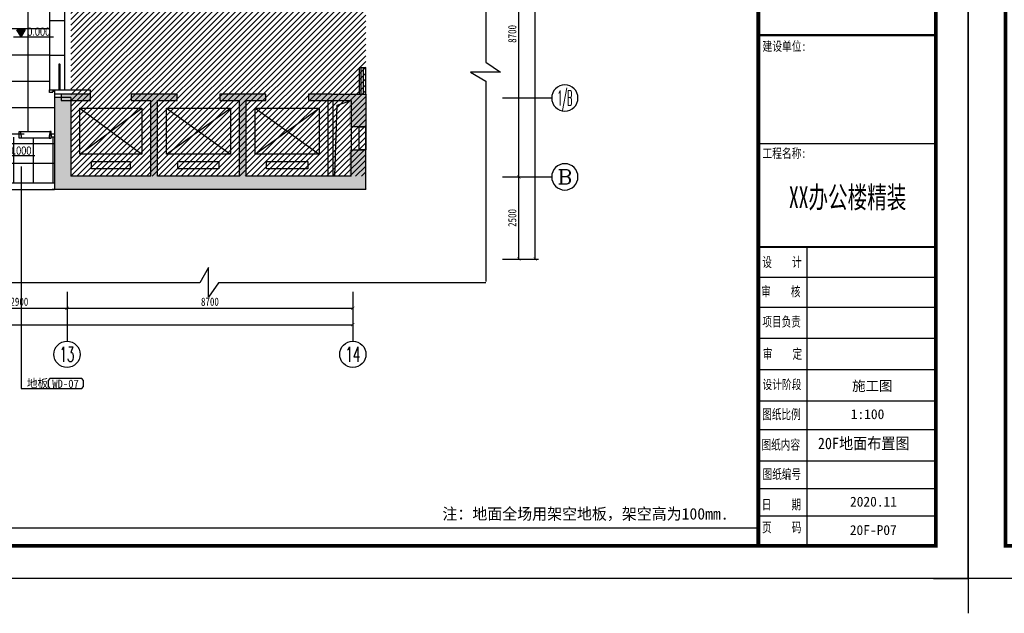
# Model space of a CAD drawing. Header units: millimetres. Extents: x -539149 to -534375, y 505028 to 505469.
# Tile 107 of 135: x -535269 to -534969, y 505028 to 505209. Entities that reach past the tile are written whole.
import ezdxf
from ezdxf.enums import TextEntityAlignment as Align

# ---------------------------------------------------------------- set-up
doc = ezdxf.new("R2010")
doc.units = ezdxf.units.MM
doc.header["$LTSCALE"] = 10
doc.linetypes.add('DASH', pattern=[0.35, 0.25, -0.1])
for name, color, linetype in [('01-井道标注', 3, 'Continuous'), ('A-建筑-原墙体', 2, 'Continuous'), ('A-建筑-拆墙', 251, 'Continuous'), ('A-建筑-新增墙体', 3, 'Continuous'), ('A-建筑-楼梯', 9, 'Continuous'), ('A-建筑-窗户', 4, 'Continuous'), ('A-建筑-轴号', 3, 'Continuous'), ('A2图框$0$E-图框', 100, 'Continuous'), ('AXIS_TEXT', 50, 'Continuous'), ('B-平面-到顶装饰造型线', 6, 'Continuous'), ('B-平面-完成面造型线', 6, 'Continuous'), ('B-平面-尺寸', 8, 'Continuous'), ('B-平面-门洞线', 8, 'Continuous'), ('D-地面-材料铺设', 251, 'Continuous'), ('DS-TEXT', 50, 'Continuous'), ('E--图例', 3, 'Continuous'), ('E-填充', 251, 'Continuous'), ('E-尺寸标注', 9, 'Continuous'), ('E-文本', 7, 'Continuous'), ('F-文本', 61, 'Continuous'), ('IDS-TEXT', 50, 'Continuous'), ('Q-立面-填充', 251, 'Continuous'), ('WINDOW', 12, 'Continuous')]:
    doc.layers.add(name, color=color, linetype=linetype)
doc.layers.add('A-批量打印图层', color=251, linetype='Continuous', plot=False)
doc.layers.add('A2图框$0$图框外线', color=1, linetype='Continuous', plot=False)
doc.styles.add('-宋体', font='txt', dxfattribs={"width": 0.8})
doc.styles.add('_TCH_AXIS', font='COMPLEX', dxfattribs={"bigfont": 'GBCBIG'})
doc.styles.add('A2图框$0$宋体', font='txt', dxfattribs={"width": 0.75})
doc.styles.add('A2图框$0$黑体', font='simhei.ttf')
doc.styles.add('ar', font='arial.ttf')
doc.styles.add('CCD_DIM', font='txt', dxfattribs={"width": 0.8})
doc.styles.add('COMPLEX', font='COMPLEX')
doc.styles.add('TXT', font='gbenor.shx', dxfattribs={"width": 0.7})
doc.styles.add('黑体', font='simhei.ttf')
doc.dimstyles.new('1', dxfattribs={"dimscale": 0, "dimtxt": 2.5, "dimasz": 1.5, "dimexe": 1, "dimexo": 0, "dimgap": 0.3, "dimtad": 1, "dimdec": 0, "dimzin": 0, "dimdsep": 46, "dimtxsty": 'Standard', "dimblk": 'ARCHTICK', "dimcen": 0.09, "dimclrd": 8, "dimclre": 8, "dimclrt": 4, "dimadec": 0, "dimazin": 0, "dimtfac": 1, "dimtdec": 0, "dimtix": 1, "dimtofl": 0, "dimtmove": 2, "dimatfit": 3, "dimldrblk": 'DOTSMALL', "dimfxl": 5, "dimfxlon": 1, "dimtolj": 1, "dimtzin": 0, "dimarcsym": 0})
doc.dimstyles.new('1-1', dxfattribs={"dimscale": 0, "dimtxt": 2.5, "dimasz": 1, "dimexe": 1, "dimexo": 1, "dimgap": 0.75, "dimtad": 1, "dimdec": 0, "dimrnd": 0.004999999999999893, "dimzin": 0, "dimdsep": 46, "dimtxsty": 'CCD_DIM', "dimblk": 'ARCHTICK', "dimcen": 0.13, "dimclrd": 44, "dimclre": 44, "dimclrt": 50, "dimadec": 0, "dimazin": 0, "dimtfac": 1, "dimtdec": 0, "dimtix": 1, "dimtmove": 2, "dimatfit": 3, "dimldrblk": 'HBA_Leader_Dot', "dimfxl": 5, "dimfxlon": 1, "dimtvp": 1, "dimtolj": 1, "dimtzin": 0, "dimarcsym": 0})

# ---------------------------------------------------------------- blocks, each defined once
blk = doc.blocks.new('_AXISO')
blk.add_circle((0, 0), 0.5)
at = {"layer": 'AXIS_TEXT', "style": 'COMPLEX', "width": 1.041666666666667}
blk.add_attdef('A', text='', height=0.56, dxfattribs=at).set_placement((-0.25, -0.28), (0.25, -0.28), align=Align.FIT)
blk = doc.blocks.new('_ArchTick')
at = {"color": 0, "linetype": 'ByBlock', "const_width": 0.15}
blk.add_lwpolyline([(-0.5, -0.5), (0.5, 0.5)], dxfattribs=at)
blk = doc.blocks.new('HBA_Leader_Dot')
at = {"color": 0, "linetype": 'ByBlock'}
blk.add_line((-5, 0), (-10, 0), dxfattribs=at)
at = {"color": 0, "linetype": 'ByBlock', "const_width": 5}
blk.add_lwpolyline([(-2.5, 0, 1), (2.5, 0, 1)], format="xyb", close=True, dxfattribs=at)
blk = doc.blocks.new('A2图框')
at = {"layer": 'A2图框$0$E-图框', "color": 4}
for p, q in [((155.3847528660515, 17.49641344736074), (209.3847528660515, 17.49641344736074)), ((170.2435613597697, -104.9040732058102), (170.2435613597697, -13.95163532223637)), ((155.3847528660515, -23.08301574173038), (209.3847528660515, -23.08301574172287)), ((155.3847528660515, -32.21439616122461), (209.3847528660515, -32.21439616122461)), ((155.3847528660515, -41.73839382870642), (209.3847528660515, -41.73839382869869)), ((155.3847528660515, -41.73839382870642), (209.3847528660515, -41.73839382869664)), ((155.3847528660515, -51.24693909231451), (209.3847528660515, -51.246939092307)), ((155.3847528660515, -60.75548435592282), (209.3847528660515, -60.75548435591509)), ((155.3847528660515, -69.5096999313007), (209.3847528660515, -69.5096999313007)), ((155.3847528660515, -79.01824519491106), (209.3847528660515, -79.01824519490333)), ((155.3847528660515, -87.39546899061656), (209.3847528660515, -87.39546899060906)), ((155.3847528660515, -95.77269278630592), (209.3847528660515, -95.7726927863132))]:
    blk.add_line(p, q, dxfattribs=at)
at = {"layer": 'A2图框$0$E-图框', "color": 4, "const_width": 1.131313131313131}
blk.add_lwpolyline([(-363.4031259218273, 295.2979469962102), (209.3847528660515, 295.2979469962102), (209.3847528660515, -104.9040732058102), (-363.4031259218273, -104.9040732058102)], close=True, dxfattribs=at)
at = {"layer": 'A2图框$0$E-图框', "color": 4}
for points, const_width in [([(155.3847528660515, 295.2979469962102), (155.3847528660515, -104.9040732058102)], 1.131313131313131), ([(155.3847528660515, 50.55158213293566), (209.3847528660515, 50.55158213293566)], 0.7070707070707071), ([(155.3847528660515, -13.95163532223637), (209.3847528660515, -13.95163532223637)], 0.7070707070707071)]:
    blk.add_lwpolyline(points, dxfattribs=dict(at, const_width=const_width))
at = {"layer": 'A2图框$0$图框外线', "color": 1}
blk.add_lwpolyline([(-374.7162572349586, 305.1969368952), (219.2837427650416, 305.1969368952), (219.2837427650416, -114.8030631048), (-374.7162572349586, -114.8030631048)], close=True, dxfattribs=at)
blk.add_lwpolyline([(-374.7162572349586, 305.1969368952), (219.2837427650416, 305.1969368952), (219.2837427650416, -114.8030631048), (-374.7162572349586, -114.8030631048)], close=True, dxfattribs=at)
blk.add_lwpolyline([(-374.7162572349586, 305.1969368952), (219.2837427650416, 305.1969368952), (219.2837427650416, -114.8030631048), (-374.7162572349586, -114.8030631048)], close=True, dxfattribs=at)
for points in [[(-385.3223178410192, -114.8030631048), (-374.7162572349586, -114.8030631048), (-374.7162572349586, -125.4091237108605)], [(229.8898033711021, -114.8030631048), (219.2837427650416, -114.8030631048), (219.2837427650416, -125.4091237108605)]]:
    blk.add_lwpolyline(points, dxfattribs=at)
at = {"color": 150, "style": 'A2图框$0$黑体', "width": 0.6301269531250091}
blk.add_text('  XX办公楼精装  ', height=6.570666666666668, dxfattribs=at).set_placement((158.7468800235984, -2.107068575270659), (206.3842133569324, -2.107068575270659), align=Align.FIT)
at = {"layer": 'A2图框$0$E-图框', "color": 4, "linetype": 'Continuous', "style": 'A2图框$0$宋体', "width": 0.75}
for s, height, p in [('建设单位:', 2.828303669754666, (156.659683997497, 45.72383447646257)), ('工程名称:', 2.828303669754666, (156.6189105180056, 13.16725829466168)), ('设    计', 3, (156.5708277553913, -20.0328216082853)), ('审    核 ', 3, (156.242269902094, -28.98435755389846)), ('项目负责', 3, (156.6167017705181, -38.16420515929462)), ('审    定', 3, (156.7457078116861, -47.95449179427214)), ('设计阶段', 2.828303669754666, (156.6394542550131, -57.19136686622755)), ('图纸比例 ', 3, (156.5731725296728, -66.33222670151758)), ('图纸内容', 3, (156.3721411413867, -75.5982084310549)), ('图纸编号 ', 3, (156.6854768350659, -84.55932544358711)), ('日    期', 3, (156.4206019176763, -93.79533183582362)), ('页    码', 3, (156.513603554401, -100.7685103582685))]:
    blk.add_text(s, height=height, dxfattribs=at).set_placement(p)
blk = doc.blocks.new('A3图名')
at = {"layer": 'DS-TEXT', "linetype": 'Continuous', "flags": 8}
for tag, height, style, width, p, p2 in [('平 面 布 置 图', 3, '黑体', 0.9601934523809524, (-38, 48.77244756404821), (-9, 48.77244756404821)), ('FIXTURE  &  FURNISHING  LEVEL', 2, 'ar', 0.6508573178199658, (-38.00000000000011, 44.70176375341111), (-9, 44.70176375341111))]:
    blk.add_attdef(tag, text='', height=height, dxfattribs=dict(at, style=style, width=width)).set_placement(p, p2, align=Align.FIT)
at = {"layer": 'DS-TEXT', "style": 'ar', "flags": 8}
for tag, height, p in [('1:50', 2, (-9.5, 30.10431590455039)), ('RC-405', 3, (-9.5, 11.50327087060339))]:
    blk.add_attdef(tag, text='', height=height, dxfattribs=at).set_placement(p, align=Align.RIGHT)
blk = doc.blocks.new('ffdsaff')
at = {"layer": 'DS-TEXT', "style": 'ar', "flags": 8}
for tag, height, p in [('1:50', 1.960000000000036, (-10.50434577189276, 27.11050287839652)), ('2014.10.18', 1.960000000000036, (-6.795727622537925, 8.357108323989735)), ('P-01', 2.940000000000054, (-8.318421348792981, 1.923046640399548))]:
    blk.add_attdef(tag, text='', height=height, dxfattribs=at).set_placement(p, align=Align.RIGHT)
at = {"layer": 'DS-TEXT', "linetype": 'Continuous', "style": '黑体', "width": 1.344270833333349, "flags": 8}
blk.add_attdef('原始平面布置图', text='', height=2.352000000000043, dxfattribs=at).set_placement((-24.86257675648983, 20.61618147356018), (-2.126576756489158, 20.61618147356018), align=Align.FIT)
blk = doc.blocks.new('_DOTSMALL')
at = {"color": 0, "linetype": 'ByBlock', "const_width": 0.5}
blk.add_lwpolyline([(-0.0625, 0, 1), (0.0625, 0, 1)], format="xyb", close=True, dxfattribs=at)
blk = doc.blocks.new('材料编号1')
at = {"layer": 'E--图例', "color": 3}
blk.add_lwpolyline([(8.715155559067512, -1.898066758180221), (8.715155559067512, -0.6366033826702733), (8.345887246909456, -0.2673350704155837), (1.889200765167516, -0.2673350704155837), (1.519932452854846, -0.6366033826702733), (1.519932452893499, -1.898066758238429), (1.889200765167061, -2.267335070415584), (8.345887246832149, -2.26733507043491)], close=True, dxfattribs=at)
at = {"layer": 'E-文本', "style": 'TXT', "width": 0.7}
blk.add_attdef('编号', (1.608281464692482, -2.295733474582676), '', height=2, dxfattribs=at)
blk = doc.blocks.new('Elevation')
at = {"layer": 'E--图例'}
blk.add_hatch(color=8, dxfattribs=at).paths.add_polyline_path([(4.167052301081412, 2.474873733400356), (2.697825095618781, -4.871197e-10), (1.228597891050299, 2.474873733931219)])
blk.add_line((0, 0), (14.201826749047, -2.6502676e-09), dxfattribs=at)
blk.add_lwpolyline([(4.167052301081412, 2.474873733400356), (2.697825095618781, -4.871197e-10), (1.228597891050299, 2.474873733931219)], close=True, dxfattribs=at)
at = {"layer": 'E-文本', "style": 'TXT', "width": 0.7250908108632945}
blk.add_attdef('ELEV', text='', height=2.5, dxfattribs=at).set_placement((4.891575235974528, 0.3231883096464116), (14.25733154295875, 0.3231883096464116), align=Align.FIT)

msp = doc.modelspace()

# ---------------------------------------------------------------- hatches: boundary and pattern name
at = {"layer": 'D-地面-材料铺设', "ltscale": 0.01}
h = msp.add_hatch(dxfattribs=at)
h.set_pattern_fill('_USER', color=256, scale=800, style=0, double=1, pattern_type=0)
h.set_pattern_definition([(0, (-535258.073211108, 505173.7986508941), (0, 8), []), (90, (-535258.073211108, 505173.7986508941), (-8, 4.898587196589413e-16), [])])
h.paths.add_polyline_path([(-535313.473211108, 505275.7986509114), (-535313.473211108, 505277.7986509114), (-535313.073211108, 505277.7986509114), (-535313.073211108, 505277.0986509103), (-535311.073211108, 505277.0986509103), (-535311.073211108, 505277.7986509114), (-535310.673211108, 505277.7986509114), (-535290.6732111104, 505277.7986509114), (-535290.2732111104, 505277.7986509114), (-535290.2732111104, 505277.0986509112), (-535286.2732111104, 505277.0986509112), (-535285.8732111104, 505277.0986509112), (-535285.8732111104, 505276.9486509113), (-535285.9732111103, 505276.9486509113), (-535285.9732111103, 505276.4986509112), (-535286.2732111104, 505276.4986509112), (-535290.2732111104, 505276.4986509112), (-535290.2732111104, 505275.7986509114), (-535276.4732111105, 505275.7986509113), (-535276.4732111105, 505276.4986509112), (-535276.7732111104, 505276.4986509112), (-535276.7732111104, 505276.9486509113), (-535276.8732111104, 505276.9486509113), (-535276.8732111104, 505277.0986509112), (-535276.4732111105, 505277.0986509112), (-535276.4732111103, 505277.7986509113), (-535276.0732111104, 505277.7986509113), (-535276.0732111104, 505277.0986509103), (-535274.073211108, 505277.0986509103), (-535274.073211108, 505188.6987275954), (-535276.0732111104, 505188.6987275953), (-535276.0732111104, 505187.9987275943), (-535276.4732111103, 505187.9987275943), (-535276.4732111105, 505188.6987275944), (-535276.8732111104, 505188.6987275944), (-535276.8732111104, 505188.8487275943), (-535276.7732111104, 505188.8487275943), (-535276.7732111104, 505189.2987275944), (-535276.4732111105, 505189.2987275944), (-535276.4732111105, 505189.9987275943), (-535290.2732111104, 505189.9987275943), (-535290.2732111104, 505189.2987275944), (-535286.2732111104, 505189.2987275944), (-535285.9732111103, 505189.2987275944), (-535285.9732111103, 505188.8487275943), (-535285.8732111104, 505188.8487275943), (-535285.8732111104, 505188.6987275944), (-535286.2732111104, 505188.6987275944), (-535290.2732111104, 505188.6987275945), (-535290.2732111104, 505187.9987275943), (-535290.6732111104, 505187.9987275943), (-535296.2232111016, 505187.9987275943), (-535296.6232111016, 505187.9987275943), (-535296.6232111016, 505188.6987275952), (-535299.6232111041, 505188.6987275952), (-535299.6232111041, 505187.9987275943), (-535300.023211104, 505187.9987275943), (-535300.023211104, 505188.6987275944), (-535300.423211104, 505188.6987275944), (-535300.423211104, 505188.8487275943), (-535300.323211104, 505188.8487275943), (-535300.323211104, 505189.2987275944), (-535300.023211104, 505189.2987275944), (-535300.023211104, 505189.9987275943), (-535313.823211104, 505189.9987275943), (-535313.823211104, 505189.2987275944), (-535309.823211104, 505189.2987275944), (-535309.523211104, 505189.2987275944), (-535309.523211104, 505188.8487275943), (-535309.423211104, 505188.8487275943), (-535309.423211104, 505188.6987275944), (-535309.823211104, 505188.6987275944), (-535313.823211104, 505188.6987275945), (-535313.823211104, 505187.9987275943), (-535314.223211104, 505187.9987275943), (-535324.7232111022, 505187.9987275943), (-535325.1232111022, 505187.9987275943), (-535325.1232111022, 505188.698727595), (-535328.1232111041, 505188.698727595), (-535328.1232111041, 505187.9987275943), (-535328.523211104, 505187.9987275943), (-535328.523211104, 505188.6987275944), (-535328.923211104, 505188.6987275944), (-535328.923211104, 505188.8487275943), (-535328.823211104, 505188.8487275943), (-535328.823211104, 505189.2987275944), (-535328.523211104, 505189.2987275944), (-535328.523211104, 505189.9987275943), (-535342.323211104, 505189.9987275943), (-535342.323211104, 505189.2987275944), (-535338.323211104, 505189.2987275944), (-535338.023211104, 505189.2987275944), (-535338.023211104, 505188.8487275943), (-535337.923211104, 505188.8487275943), (-535337.923211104, 505188.6987275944), (-535338.323211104, 505188.6987275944), (-535342.323211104, 505188.6987275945), (-535342.323211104, 505187.9987275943), (-535342.723211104, 505187.9987275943), (-535353.2232111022, 505187.9987275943), (-535353.6232111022, 505187.9987275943), (-535353.6232111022, 505188.6987275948), (-535356.6232111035, 505188.6987275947), (-535356.6232111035, 505187.9987275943), (-535357.0232111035, 505187.9987275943), (-535357.0232111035, 505188.6987275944), (-535357.4232111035, 505188.6987275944), (-535357.4232111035, 505188.8487275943), (-535357.3232111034, 505188.8487275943), (-535357.3232111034, 505189.2987275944), (-535357.0232111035, 505189.2987275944), (-535357.0232111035, 505189.9987275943), (-535370.8232111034, 505189.9987275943), (-535370.8232111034, 505189.2987275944), (-535366.8232111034, 505189.2987275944), (-535366.5232111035, 505189.2987275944), (-535366.5232111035, 505188.8487275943), (-535366.4232111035, 505188.8487275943), (-535366.4232111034, 505188.6987275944), (-535366.8232111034, 505188.6987275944), (-535370.8232111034, 505188.6987275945), (-535370.8232111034, 505187.9987275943), (-535371.2232111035, 505187.9987275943), (-535381.7232111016, 505187.9987275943), (-535382.1232111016, 505187.9987275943), (-535382.1232111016, 505188.6987275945), (-535385.1232111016, 505188.6987275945), (-535385.1232111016, 505187.9987275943), (-535385.5232111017, 505187.9987275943), (-535396.0232110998, 505187.9987275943), (-535396.4232110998, 505187.9987275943), (-535396.4232110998, 505188.6987275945), (-535400.4232110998, 505188.6987275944), (-535400.8232110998, 505188.6987275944), (-535400.8232110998, 505188.8487275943), (-535400.7232110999, 505188.8487275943), (-535400.7232110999, 505189.2987275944), (-535400.4232110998, 505189.2987275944), (-535396.4232110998, 505189.2987275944), (-535396.4232110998, 505189.9987275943), (-535410.2232110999, 505189.9987275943), (-535410.2232110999, 505189.2987275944), (-535409.9232110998, 505189.2987275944), (-535409.9232110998, 505188.8487275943), (-535409.8232110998, 505188.8487275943), (-535409.8232110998, 505188.6987275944), (-535410.2232110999, 505188.6987275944), (-535410.2232110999, 505187.9987275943), (-535410.6232110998, 505187.9987275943), (-535410.6232110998, 505188.6987275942), (-535412.6232111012, 505188.6987275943), (-535412.6232111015, 505192.6987275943), (-535413.3232111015, 505192.6987275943), (-535413.3232111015, 505193.0987275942), (-535413.3232111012, 505225.5986509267), (-535413.3232111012, 505225.9986509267), (-535412.623211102, 505225.9986509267), (-535412.6232111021, 505230.4984953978), (-535413.3232111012, 505230.4984953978), (-535413.3232111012, 505230.8984953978), (-535413.3232111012, 505277.7986509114), (-535397.123205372, 505277.7986509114), (-535396.7232053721, 505277.7986509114), (-535396.723205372, 505275.7986509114)], flags=16)
h.paths.add_polyline_path([(-535337.6731958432, 505252.1987275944), (-535337.6731958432, 505243.1987275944), (-535345.6731958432, 505243.1987275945), (-535345.6731958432, 505252.1987275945)], flags=0)
h.paths.add_polyline_path([(-535412.0632111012, 505276.6586509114), (-535412.0632111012, 505276.5386509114), (-535412.1832111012, 505276.5386509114), (-535412.1832111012, 505276.6586509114)], flags=0)
h.paths.add_polyline_path([(-535259.57320913, 505186.3486509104), (-535259.57320913, 505219.4486509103), (-535258.473211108, 505219.4486509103), (-535258.573211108, 505219.1486509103), (-535258.073211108, 505219.1486509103), (-535258.073211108, 505277.0986509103), (-535211.773211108, 505277.0986509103), (-535211.773211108, 505279.9986509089), (-535211.923287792, 505279.9986509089), (-535211.923287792, 505290.1986509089), (-535211.773211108, 505290.1986509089), (-535211.773211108, 505292.0986509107), (-535426.7732111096, 505292.0986509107), (-535426.7732111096, 505270.6987275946), (-535426.7732111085, 505267.9488038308), (-535426.3732091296, 505267.9488038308), (-535426.3732091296, 505268.3488038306), (-535424.7732109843, 505268.3488038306), (-535424.7732109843, 505267.5488038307), (-535427.2732111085, 505267.5488038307), (-535427.2732111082, 505253.3488038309), (-535424.7732129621, 505253.3488038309), (-535424.7732129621, 505252.5488038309), (-535426.3732111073, 505252.5488038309), (-535426.3732111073, 505252.9488038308), (-535426.7732111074, 505252.9488038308), (-535426.7732111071, 505249.6988039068), (-535424.7732110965, 505249.6988039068), (-535424.7732110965, 505242.6988372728), (-535426.7732111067, 505242.6988372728), (-535426.7732111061, 505230.7986509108), (-535426.7732111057, 505230.3986509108), (-535426.7732111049, 505209.3986509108), (-535426.7732109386, 505202.3985741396), (-535426.7732111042, 505190.6986509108), (-535426.7732111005, 505188.6986509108), (-535428.7732111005, 505188.6986509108), (-535428.7732111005, 505188.6987275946), (-535439.5732110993, 505188.6987275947), (-535439.5732110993, 505187.9987275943), (-535449.3732110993, 505187.9987275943), (-535449.3732110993, 505188.6987275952), (-535450.5732110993, 505188.6987275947), (-535450.5732110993, 505173.7986508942), (-535443.973211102, 505173.7986508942), (-535443.973211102, 505174.4986508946), (-535434.1732111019, 505174.4986508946), (-535434.1732111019, 505173.7986508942), (-535424.6732110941, 505173.7986508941), (-535424.6732110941, 505174.498650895), (-535385.3731958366, 505174.4986508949), (-535385.3731958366, 505173.7986508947), (-535380.9731958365, 505173.7986508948), (-535380.9731958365, 505173.6486508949), (-535381.0731958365, 505173.6486508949), (-535381.0731958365, 505173.1986508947), (-535385.3731958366, 505173.1986508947), (-535385.3731958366, 505172.4986508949), (-535371.5731958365, 505172.4986508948), (-535371.5731958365, 505173.1986508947), (-535371.8731958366, 505173.1986508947), (-535371.8731958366, 505173.6486508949), (-535371.9731958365, 505173.6486508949), (-535371.9731958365, 505173.7986508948), (-535371.5731958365, 505173.7986508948), (-535371.5731958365, 505174.4986508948), (-535371.1731958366, 505174.4986508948), (-535371.1731958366, 505173.798650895), (-535368.1731958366, 505173.798650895), (-535368.1731958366, 505174.4986508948), (-535367.7731958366, 505174.4986508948), (-535367.7731958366, 505173.7986508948), (-535367.3731958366, 505173.7986508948), (-535367.3731958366, 505173.6486508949), (-535367.4731958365, 505173.6486508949), (-535367.4731958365, 505173.1986508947), (-535367.7731958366, 505173.1986508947), (-535367.7731958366, 505172.4986508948), (-535353.9731958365, 505172.4986508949), (-535353.9731958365, 505173.1986508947), (-535357.9731958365, 505173.1986508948), (-535358.2731958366, 505173.1986508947), (-535358.2731958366, 505173.6486508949), (-535358.3731958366, 505173.6486508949), (-535358.3731958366, 505173.7986508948), (-535353.9731958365, 505173.7986508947), (-535353.9731958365, 505174.4986508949), (-535344.1731958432, 505174.4986508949), (-535344.1731958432, 505173.7986508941), (-535336.1731958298, 505173.7986508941), (-535336.1731958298, 505174.498650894), (-535322.8731958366, 505174.498650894), (-535322.8731958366, 505173.7986508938), (-535318.4731958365, 505173.7986508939), (-535318.4731958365, 505173.648650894), (-535318.5731958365, 505173.648650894), (-535318.5731958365, 505173.1986508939), (-535322.8731958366, 505173.1986508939), (-535322.8731958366, 505172.498650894), (-535309.0731958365, 505172.498650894), (-535309.0731958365, 505173.1986508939), (-535309.3731958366, 505173.1986508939), (-535309.3731958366, 505173.648650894), (-535309.4731958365, 505173.648650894), (-535309.4731958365, 505173.7986508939), (-535309.0731958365, 505173.7986508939), (-535309.0731958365, 505174.498650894), (-535308.6731958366, 505174.498650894), (-535308.6731958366, 505173.7986508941), (-535305.6731958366, 505173.7986508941), (-535305.6731958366, 505174.4986508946), (-535295.8731958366, 505174.4986508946), (-535295.8731958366, 505173.7986508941), (-535286.0731976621, 505173.7986508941), (-535286.0731976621, 505173.7987125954), (-535279.0731976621, 505173.7987132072), (-535279.0731976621, 505173.7986508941), (-535267.273211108, 505173.7986508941), (-535267.273211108, 505174.4986508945), (-535259.073211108, 505174.4986508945), (-535259.073211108, 505173.7986508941), (-535258.073211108, 505173.7986508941), (-535258.073211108, 505186.6486509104), (-535258.673211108, 505186.6486509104), (-535258.573211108, 505186.3486509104)])
h = msp.add_hatch(dxfattribs=at)
h.set_pattern_fill('_USER', color=256, scale=600, style=0, double=1, pattern_type=0)
h.set_pattern_definition([(0, (-535282.4732114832, 505158.8986509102), (0, 6), []), (90, (-535282.4732114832, 505158.8986509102), (-6, 3.673940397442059e-16), [])])
h.paths.add_polyline_path([(-535258.073211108, 505172.7983981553), (-535259.073211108, 505172.7984078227), (-535259.073211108, 505172.4986508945), (-535259.673211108, 505172.4986508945), (-535266.673211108, 505172.4986508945), (-535267.273211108, 505172.4986508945), (-535267.273211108, 505172.7984851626), (-535276.9731975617, 505172.7985808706), (-535276.9732110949, 505171.3987129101), (-535282.4732114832, 505171.3987129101), (-535282.4732110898, 505166.8985742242), (-535282.4732110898, 505164.8985742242), (-535282.4732110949, 505158.8986509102), (-535258.073211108, 505158.8986509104)])
at = {"layer": 'E-填充', "ltscale": 0.01}
for points in [[(-535258.073211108, 505184.8988039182), (-535258.073211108, 505156.8986505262), (-535253.073211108, 505160.8986505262), (-535253.073211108, 505184.8988039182)], [(-535256.073211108, 505183.8986509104), (-535247.0732111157, 505183.8986509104), (-535247.0732111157, 505185.8986509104), (-535256.073211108, 505185.8986509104)], [(-535227.7732111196, 505185.8986509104), (-535234.7732111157, 505185.8986509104), (-535234.7732111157, 505183.8986509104), (-535228.7732111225, 505183.8986509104), (-535227.7732111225, 505184.565317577)], [(-535227.7732111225, 505159.5653171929), (-535226.7732111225, 505160.8986505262), (-535226.7732111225, 505183.8986509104), (-535227.7732111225, 505184.565317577), (-535228.7732111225, 505183.8986509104), (-535228.7732111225, 505160.8986505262)], [(-535226.7732111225, 505183.8986509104), (-535220.7732111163, 505183.8986509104), (-535220.7732111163, 505185.8986509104), (-535227.7732111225, 505185.8986509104), (-535227.7732111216, 505184.565317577)], [(-535200.773211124, 505185.8986509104), (-535207.7732111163, 505185.8986509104), (-535207.7732111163, 505183.8986509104), (-535201.7732111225, 505183.8986509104), (-535200.7732111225, 505184.565317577)], [(-535200.7732111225, 505159.5653171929), (-535199.7732111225, 505160.8986505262), (-535199.7732111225, 505183.8986509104), (-535200.7732111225, 505184.565317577), (-535201.7732111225, 505183.8986509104), (-535201.7732111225, 505160.8986505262)], [(-535199.7732111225, 505183.8986509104), (-535193.7732111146, 505183.8986509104), (-535193.7732111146, 505185.8986509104), (-535200.7732111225, 505185.8986509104), (-535200.773211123, 505184.565317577)], [(-535173.7732111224, 505185.8986509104), (-535180.7732111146, 505185.8986509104), (-535180.7732111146, 505183.8986509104), (-535173.7732111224, 505183.8986509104)], [(-535173.7732111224, 505185.8986509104), (-535173.7732111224, 505183.8986509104), (-535167.7732110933, 505183.8986509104), (-535162.7732110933, 505185.8986509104)], [(-535163.3732110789, 505185.8986509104), (-535168.3732110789, 505183.8986509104), (-535168.3732110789, 505175.8987272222), (-535163.3732110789, 505175.8987272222)], [(-535168.3732110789, 505160.8986505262), (-535163.3732110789, 505156.8986505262), (-535163.3732110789, 505168.8987272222), (-535168.3732110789, 505168.8987272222)], [(-535258.073211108, 505157.4586505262), (-535258.073211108, 505156.8986505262), (-535227.7732111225, 505156.8986505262), (-535227.7732111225, 505159.5653171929), (-535228.7732111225, 505160.8986505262), (-535253.773211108, 505160.8986505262)], [(-535200.7732111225, 505159.5653171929), (-535201.7732111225, 505160.8986505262), (-535226.7732111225, 505160.8986505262), (-535227.7732111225, 505159.5653171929), (-535227.7732111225, 505156.8986505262), (-535200.7732111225, 505156.8986505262)], [(-535173.7732111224, 505156.8986505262), (-535173.7732111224, 505160.8986505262), (-535199.7732111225, 505160.8986505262), (-535200.7732111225, 505159.5653171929), (-535200.7732111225, 505156.8986505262)], [(-535162.7732110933, 505156.8986505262), (-535167.7732110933, 505160.8986505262), (-535173.7732111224, 505160.8986505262), (-535173.7732111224, 505156.8986505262)]]:
    msp.add_hatch(color=256, dxfattribs=at).paths.add_polyline_path(points)
at = {"layer": 'Q-立面-填充', "ltscale": 0.005}
h = msp.add_hatch(dxfattribs=at)
h.set_pattern_fill('ANSI31', color=256, scale=1000, style=0)
h.set_pattern_definition([(44.99999999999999, (-535253.0732111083, 505160.8986505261), (-0.8838834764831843, 0.8838834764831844), [])])
h.paths.add_polyline_path([(-535253.073211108, 505160.8986505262), (-535253.0732111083, 505273.0986509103), (-535163.3732110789, 505273.0986509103), (-535163.373211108, 505329.0986509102), (-535139.3732111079, 505329.0986509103), (-535139.3732111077, 505244.5986512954), (-535163.3732110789, 505244.5986512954), (-535163.3732110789, 505160.8986505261)])

# ---------------------------------------------------------------- linework, layer by layer
at = {"ltscale": 0.01}
msp.add_line((-535167.7732110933, 505175.8987272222, 0.06894340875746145), (-535167.7732110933, 505168.8987272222, 0.06894340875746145), dxfattribs=at)
at = {"color": 3}
msp.add_line((-535562.6483519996, 505053.9086469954), (-535043.8604732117, 505053.9086469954), dxfattribs=at)
at = {"color": 1, "ltscale": 0.01, "elevation": 0.06894340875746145}
for points in [[(-535126.7511943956, 505323.1056934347), (-535126.7511943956, 505195.5856303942), (-535122.3829458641, 505192.5094048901), (-535131.4875826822, 505192.5094048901), (-535126.7511943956, 505189.8700850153), (-535126.7511943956, 505128.8310061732)], [(-535126.7511943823, 505128.4310824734), (-535208.1297750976, 505128.4310824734), (-535211.2060006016, 505124.0628339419), (-535211.2060006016, 505133.16747076), (-535213.8453204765, 505128.4310824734), (-535302.2474779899, 505128.4310824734)]]:
    msp.add_lwpolyline(points, dxfattribs=at)
at = {"layer": '01-井道标注', "ltscale": 0.01, "elevation": 0.06894340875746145}
msp.add_lwpolyline([(-535172.7732111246, 505160.9072129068), (-535172.0723459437, 505182.5640695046), (-535167.7732108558, 505183.9066873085)], dxfattribs=at)
at = {"layer": 'A-建筑-原墙体', "ltscale": 0.01}
for p, q in [((-535247.0732111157, 505185.8986509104, 0.06894340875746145), (-535247.0732111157, 505187.1486509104, 0.06894340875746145)), ((-535247.0732111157, 505185.8986509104, 0.06894340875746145), (-535258.073211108, 505185.8986509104, 0.06894340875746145)), ((-535258.073211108, 505185.8986509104, 0.06894340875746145), (-535258.073211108, 505156.8986505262, 0.06894340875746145)), ((-535253.073211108, 505184.8988039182, 0.06894340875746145), (-535258.073211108, 505184.8988039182, 0.06894340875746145)), ((-535256.073211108, 505185.8986509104, 0.06894340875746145), (-535256.073211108, 505183.8986509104, 0.06894340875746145)), ((-535256.073211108, 505183.8986509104, 0.06894340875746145), (-535247.0732111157, 505183.8986509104, 0.06894340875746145)), ((-535253.073211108, 505184.8988039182, 0.06894340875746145), (-535253.073211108, 505160.8986505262, 0.06894340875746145)), ((-535247.0732111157, 505183.8986509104, 0.06894340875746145), (-535247.0732111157, 505185.8986509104, 0.06894340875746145)), ((-535227.7732111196, 505185.8986509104, 0.06894340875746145), (-535234.7732111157, 505185.8986509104, 0.06894340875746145)), ((-535234.7732111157, 505185.8986509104, 0.06894340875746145), (-535234.7732111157, 505183.8986509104, 0.06894340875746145)), ((-535234.7732111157, 505183.8986509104, 0.06894340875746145), (-535228.7732111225, 505183.8986509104, 0.06894340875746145)), ((-535228.7732111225, 505160.8986505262, 0.06894340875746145), (-535228.7732111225, 505183.8986509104, 0.06894340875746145)), ((-535220.7732111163, 505185.8986509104, 0.06894340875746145), (-535227.7732111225, 505185.8986509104, 0.06894340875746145)), ((-535226.7732111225, 505160.8986505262, 0.06894340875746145), (-535226.7732111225, 505183.8986509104, 0.06894340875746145)), ((-535226.7732111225, 505183.8986509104, 0.06894340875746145), (-535220.7732111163, 505183.8986509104, 0.06894340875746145)), ((-535220.7732111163, 505183.8986509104, 0.06894340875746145), (-535220.7732111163, 505185.8986509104, 0.06894340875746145)), ((-535200.773211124, 505185.8986509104, 0.06894340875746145), (-535207.7732111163, 505185.8986509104, 0.06894340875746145)), ((-535207.7732111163, 505185.8986509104, 0.06894340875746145), (-535207.7732111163, 505183.8986509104, 0.06894340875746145)), ((-535207.7732111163, 505183.8986509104, 0.06894340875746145), (-535201.7732111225, 505183.8986509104, 0.06894340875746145)), ((-535201.7732111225, 505160.8986505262, 0.06894340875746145), (-535201.7732111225, 505183.8986509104, 0.06894340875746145)), ((-535193.7732111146, 505185.8986509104, 0.06894340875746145), (-535200.7732111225, 505185.8986509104, 0.06894340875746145)), ((-535199.7732111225, 505160.8986505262, 0.06894340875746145), (-535199.7732111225, 505183.8986509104, 0.06894340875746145)), ((-535199.7732111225, 505183.8986509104, 0.06894340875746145), (-535193.7732111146, 505183.8986509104, 0.06894340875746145)), ((-535193.7732111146, 505183.8986509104, 0.06894340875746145), (-535193.7732111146, 505185.8986509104, 0.06894340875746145)), ((-535173.7732111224, 505185.8986509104, 0.06894340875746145), (-535180.7732111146, 505185.8986509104, 0.06894340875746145)), ((-535180.7732111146, 505185.8986509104, 0.06894340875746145), (-535180.7732111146, 505183.8986509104, 0.06894340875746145)), ((-535180.7732111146, 505183.8986509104, 0.06894340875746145), (-535173.7732111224, 505183.8986509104, 0.06894340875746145)), ((-535174.7732111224, 505160.8986505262, 0.06894340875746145), (-535174.7732111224, 505183.8986509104, 0.06894340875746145)), ((-535173.7732111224, 505185.8986509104, 0.06894340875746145), (-535163.3732110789, 505185.8986509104, 0.06894340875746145)), ((-535173.7732111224, 505183.8986509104, 0.06894340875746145), (-535167.7732110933, 505183.8986509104, 0.06894340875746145)), ((-535173.2732111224, 505160.8986505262, 0.06894340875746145), (-535173.2732111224, 505183.8986509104, 0.06894340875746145)), ((-535167.7732110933, 505183.8986509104, 0.06894340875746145), (-535167.7732110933, 505175.8987272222, 0.06894340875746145)), ((-535163.3732110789, 505185.8986509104, 0.06894340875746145), (-535163.3732110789, 505175.8987272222, 0.06894340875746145)), ((-535163.3732110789, 505175.8987272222, 0.06894340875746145), (-535167.7732110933, 505175.8987272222, 0.06894340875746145)), ((-535163.3732110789, 505175.8987272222, 0.06894340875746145), (-535165.3732110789, 505175.8987272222, 0.06894340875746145)), ((-535165.3732110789, 505168.8987272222, 0.06894340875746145), (-535165.3732110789, 505175.8987272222, 0.06894340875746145)), ((-535165.3732110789, 505175.8987272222, 0.06894340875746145), (-535163.3732110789, 505175.8987272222, 0.06894340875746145)), ((-535163.3732110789, 505175.8987272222, 0.06894340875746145), (-535163.3732110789, 505168.8987272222, 0.06894340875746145)), ((-535167.7732110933, 505160.8986505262, 0.06894340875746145), (-535167.7732110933, 505168.8987272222, 0.06894340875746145)), ((-535167.7732110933, 505168.8987272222, 0.06894340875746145), (-535163.3732110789, 505168.8987272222, 0.06894340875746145)), ((-535163.3732110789, 505168.8987272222, 0.06894340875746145), (-535165.3732110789, 505168.8987272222, 0.06894340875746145)), ((-535163.3732110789, 505168.8987272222, 0.06894340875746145), (-535165.3732110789, 505168.8987272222, 0.06894340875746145)), ((-535163.3732110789, 505156.8986505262, 0.06894340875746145), (-535163.3732110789, 505168.8987272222, 0.06894340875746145)), ((-535228.7732111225, 505160.8986505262, 0.06894340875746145), (-535253.073211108, 505160.8986505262, 0.06894340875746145)), ((-535201.7732111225, 505160.8986505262, 0.06894340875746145), (-535226.7732111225, 505160.8986505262, 0.06894340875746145)), ((-535173.7732111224, 505160.8986505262, 0.06894340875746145), (-535199.7732111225, 505160.8986505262, 0.06894340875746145)), ((-535167.7732110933, 505160.8986505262, 0.06894340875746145), (-535173.7732111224, 505160.8986505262, 0.06894340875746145)), ((-535282.4732110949, 505158.8986509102, 0.06894340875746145), (-535258.0732111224, 505158.8986509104, 0.06894340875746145)), ((-535282.4732110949, 505156.8986509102, 0.06894340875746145), (-535258.0732111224, 505156.8986509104, 0.06894340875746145)), ((-535163.3732110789, 505156.8986505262, 0.06894340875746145), (-535258.7816377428, 505156.8986505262, 0.06894340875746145)), ((-535258.0732111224, 505158.8986509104, 0.06894340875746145), (-535258.0732111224, 505156.8986509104, 0.06894340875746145))]:
    msp.add_line(p, q, dxfattribs=at)
at = {"layer": 'A-建筑-新增墙体', "ltscale": 0.01}
for p, q in [((-535259.073211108, 505173.7986508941, 0.06894340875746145), (-535258.073211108, 505173.7986508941, 0.06894340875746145)), ((-535259.073211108, 505173.798650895, 0.06894340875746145), (-535259.073211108, 505172.798650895, 0.06894340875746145)), ((-535258.073211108, 505172.7983981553, 0.06894340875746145), (-535259.073211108, 505172.7984078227, 0.06894340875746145))]:
    msp.add_line(p, q, dxfattribs=at)
at = {"layer": 'A-建筑-楼梯', "ltscale": 0.01}
for p, q in [((-535250.3232111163, 505167.6486508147, 0.06894340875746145), (-535250.3232111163, 505181.6486508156, 0.06894340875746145)), ((-535250.3232111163, 505181.6486508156, 0.06894340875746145), (-535231.523211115, 505181.6486508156, 0.06894340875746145)), ((-535250.3232111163, 505167.6486508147, 0.06894340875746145), (-535231.523211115, 505181.6486508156, 0.06894340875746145)), ((-535250.3232111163, 505181.6486508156, 0.06894340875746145), (-535231.523211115, 505167.6486508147, 0.06894340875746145)), ((-535231.523211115, 505181.6486508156, 0.06894340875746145), (-535231.523211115, 505167.6486508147, 0.06894340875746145)), ((-535224.0232111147, 505167.6486393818, 0.06894340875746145), (-535224.0232111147, 505181.6486393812, 0.06894340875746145)), ((-535224.0232111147, 505181.6486393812, 0.06894340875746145), (-535204.5232111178, 505181.6486393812, 0.06894340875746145)), ((-535224.0232111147, 505167.6486393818, 0.06894340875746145), (-535204.5232111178, 505181.6486393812, 0.06894340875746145)), ((-535224.0232111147, 505181.6486393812, 0.06894340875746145), (-535204.5232111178, 505167.6486393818, 0.06894340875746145)), ((-535204.5232111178, 505181.6486393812, 0.06894340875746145), (-535204.5232111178, 505167.6486393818, 0.06894340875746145)), ((-535197.0232111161, 505167.6481930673, 0.06894340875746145), (-535197.0232111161, 505181.6481930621, 0.06894340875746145)), ((-535197.0232111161, 505181.6481930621, 0.06894340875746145), (-535177.5232111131, 505181.6481930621, 0.06894340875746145)), ((-535197.0232111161, 505167.6481930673, 0.06894340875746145), (-535177.5232111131, 505181.6481930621, 0.06894340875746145)), ((-535197.0232111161, 505181.6481930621, 0.06894340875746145), (-535177.5232111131, 505167.6481930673, 0.06894340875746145)), ((-535177.5232111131, 505181.6481930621, 0.06894340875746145), (-535177.5232111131, 505167.6481930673, 0.06894340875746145)), ((-535231.523211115, 505167.6486508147, 0.06894340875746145), (-535250.3232111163, 505167.6486508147, 0.06894340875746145)), ((-535246.8232111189, 505163.1486506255, 0.06894340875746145), (-535246.8232111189, 505165.3986507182, 0.06894340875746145)), ((-535246.8232111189, 505165.3986507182, 0.06894340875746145), (-535235.023211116, 505165.3986507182, 0.06894340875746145)), ((-535235.023211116, 505165.3986507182, 0.06894340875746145), (-535235.023211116, 505163.1486506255, 0.06894340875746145)), ((-535204.5232111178, 505167.6486393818, 0.06894340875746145), (-535224.0232111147, 505167.6486393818, 0.06894340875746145)), ((-535220.5232111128, 505163.148646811, 0.06894340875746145), (-535220.5232111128, 505165.3986430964, 0.06894340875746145)), ((-535220.5232111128, 505165.3986430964, 0.06894340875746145), (-535208.0232111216, 505165.3986430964, 0.06894340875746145)), ((-535208.0232111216, 505165.3986430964, 0.06894340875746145), (-535208.0232111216, 505163.148646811, 0.06894340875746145)), ((-535177.5232111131, 505167.6481930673, 0.06894340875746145), (-535197.0232111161, 505167.6481930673, 0.06894340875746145)), ((-535193.5232111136, 505163.1484980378, 0.06894340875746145), (-535193.5232111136, 505165.3983455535, 0.06894340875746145)), ((-535193.5232111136, 505165.3983455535, 0.06894340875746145), (-535181.0232111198, 505165.3983455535, 0.06894340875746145)), ((-535181.0232111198, 505165.3983455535, 0.06894340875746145), (-535181.0232111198, 505163.1484980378, 0.06894340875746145)), ((-535235.023211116, 505163.1486506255, 0.06894340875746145), (-535246.8232111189, 505163.1486506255, 0.06894340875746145)), ((-535208.0232111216, 505163.148646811, 0.06894340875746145), (-535220.5232111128, 505163.148646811, 0.06894340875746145)), ((-535181.0232111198, 505163.1484980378, 0.06894340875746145), (-535193.5232111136, 505163.1484980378, 0.06894340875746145))]:
    msp.add_line(p, q, dxfattribs=at)
at = {"layer": 'A-建筑-窗户', "ltscale": 0.01}
for p, q in [((-535163.3732110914, 505193.8986509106, 0.06894340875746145), (-535165.3732110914, 505193.8986509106, 0.06894340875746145)), ((-535165.3732110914, 505193.8986509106, 0.06894340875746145), (-535165.3732110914, 505185.8986509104, 0.06894340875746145)), ((-535164.7065444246, 505185.8986509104, 0.06894340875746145), (-535164.7065444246, 505193.8986509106, 0.06894340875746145)), ((-535164.039877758, 505185.8986509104, 0.06894340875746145), (-535164.039877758, 505193.8986509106, 0.06894340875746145)), ((-535163.3732110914, 505185.8986509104, 0.06894340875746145), (-535163.3732110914, 505193.8986509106, 0.06894340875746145))]:
    msp.add_line(p, q, dxfattribs=at)
at = {"layer": 'A-建筑-轴号', "ltscale": 0.01}
for p, q in [((-535121.7511943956, 505184.6987272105, 0.06894340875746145), (-535106.7511943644, 505184.6987272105, 0.06894340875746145)), ((-535121.7511943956, 505160.6987272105, 0.06894340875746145), (-535106.7511943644, 505160.6987272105, 0.06894340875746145)), ((-535254.2732111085, 505125.6986509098, 0.06894340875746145), (-535254.2732111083, 505110.6986509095, 0.06894340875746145)), ((-535167.2732111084, 505125.6986509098, 0.06894340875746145), (-535167.2732111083, 505110.6986509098, 0.06894340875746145))]:
    msp.add_line(p, q, dxfattribs=at)
at = {"layer": 'A-批量打印图层'}
for points in [[(-535573.9614833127, 505458.5096570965), (-534979.9614833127, 505458.5096570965), (-534979.9614833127, 505038.5096570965), (-535573.9614833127, 505038.5096570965)], [(-534979.9614833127, 505458.5096570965), (-534385.9614833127, 505458.5096570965), (-534385.9614833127, 505038.5096570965), (-534979.9614833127, 505038.5096570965)]]:
    msp.add_lwpolyline(points, close=True, dxfattribs=at)
at = {"layer": 'B-平面-到顶装饰造型线', "color": 4, "ltscale": 0.01, "elevation": 0.06894340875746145}
msp.add_lwpolyline([(-535256.6382091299, 505195.0486509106), (-535256.5082091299, 505195.0486509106), (-535256.49820913, 505195.0386509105), (-535256.49820913, 505187.1586509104), (-535256.5082091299, 505187.1486509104), (-535256.6382091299, 505187.1486509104), (-535256.6482091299, 505187.1586509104), (-535256.6482091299, 505195.0386509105)], close=True, dxfattribs=at)
at = {"layer": 'B-平面-完成面造型线', "ltscale": 0.01}
for p, q in [((-535259.57320913, 505187.1486509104, 0.06894340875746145), (-535247.0732111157, 505187.1486509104, 0.06894340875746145)), ((-535259.57320913, 505186.3486509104, 0.06894340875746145), (-535259.57320913, 505187.1486509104, 0.06894340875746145)), ((-535258.573211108, 505186.3486509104, 0.06894340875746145), (-535259.57320913, 505186.3486509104, 0.06894340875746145)), ((-535258.073211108, 505186.6486509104, 0.06894340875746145), (-535258.673211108, 505186.6486509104, 0.06894340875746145)), ((-535258.573211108, 505186.3486509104, 0.06894340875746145), (-535258.673211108, 505186.6486509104, 0.06894340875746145)), ((-535258.073211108, 505187.1486509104, 0.06894340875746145), (-535258.073211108, 505185.8986509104, 0.06894340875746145))]:
    msp.add_line(p, q, dxfattribs=at)
at = {"layer": 'B-平面-完成面造型线', "ltscale": 0.01, "elevation": 0.06894340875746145}
for points in [[(-535268.473211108, 505173.7986508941), (-535268.373211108, 505173.7986508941), (-535268.373211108, 505173.2986508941), (-535268.273211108, 505173.2986508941), (-535268.273211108, 505172.4986508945), (-535268.873211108, 505172.4986508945), (-535268.873211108, 505174.4986508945), (-535268.473211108, 505174.4986508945), (-535268.473211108, 505173.7986508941)], [(-535259.473211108, 505173.7986508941), (-535259.573211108, 505173.7986508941), (-535259.573211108, 505173.2986508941), (-535259.673211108, 505173.2986508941), (-535259.673211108, 505172.4986508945), (-535259.073211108, 505172.4986508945), (-535259.073211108, 505174.4986508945), (-535259.473211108, 505174.4986508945), (-535259.473211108, 505173.7986508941)]]:
    msp.add_lwpolyline(points, dxfattribs=at)
at = {"layer": 'B-平面-门洞线', "color": 8, "ltscale": 0.01}
for p, q in [((-535268.473211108, 505174.4986508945, 0.06894340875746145), (-535259.473211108, 505174.4986508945, 0.06894340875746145)), ((-535259.673211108, 505172.4986508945, 0.06894340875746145), (-535268.273211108, 505172.4986508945, 0.06894340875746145))]:
    msp.add_line(p, q, dxfattribs=at)
at = {"layer": 'D-地面-材料铺设', "ltscale": 0.01}
for p, q in [((-535259.57320913, 505218.6486509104, 0.06894340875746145), (-535259.57320913, 505187.1486509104, 0.06894340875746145)), ((-535255.073211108, 505218.6486509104, 0.06894340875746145), (-535255.073211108, 505187.1486509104, 0.06894340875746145)), ((-535255.073211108, 505208.1486509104, 0.06894340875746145), (-535259.57320913, 505208.1486509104, 0.06894340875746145)), ((-535255.073211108, 505197.6486509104, 0.06894340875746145), (-535259.57320913, 505197.6486509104, 0.06894340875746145))]:
    msp.add_line(p, q, dxfattribs=at)
at = {"layer": 'WINDOW', "linetype": 'DASH', "ltscale": 0.01}
for p, q in [((-535163.3732110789, 505175.8987272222, 0.06894340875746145), (-535165.3732110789, 505175.8987272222, 0.06894340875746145)), ((-535163.3732110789, 505175.8987272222, 0.06894340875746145), (-535165.3732110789, 505175.8987272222, 0.06894340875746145)), ((-535165.3732110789, 505168.8987272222, 0.06894340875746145), (-535163.3732110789, 505168.8987272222, 0.06894340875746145)), ((-535165.3732110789, 505168.8987272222, 0.06894340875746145), (-535163.3732110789, 505168.8987272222, 0.06894340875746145))]:
    msp.add_line(p, q, dxfattribs=at)
at = {"layer": 'WINDOW', "ltscale": 0.01}
for p, q in [((-535165.3732110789, 505168.8987272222, 0.06894340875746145), (-535165.3732110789, 505175.8987272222, 0.06894340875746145)), ((-535165.3732110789, 505168.8987272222, 0.06894340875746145), (-535165.3732110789, 505175.8987272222, 0.06894340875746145)), ((-535163.3732110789, 505168.8987272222, 0.06894340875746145), (-535163.3732110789, 505175.8987272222, 0.06894340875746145)), ((-535163.3732110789, 505168.8987272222, 0.06894340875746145), (-535163.3732110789, 505175.8987272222, 0.06894340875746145))]:
    msp.add_line(p, q, dxfattribs=at)

# ---------------------------------------------------------------- block references
ref = msp.add_blockref('A3图名', (-534985.837856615, 505029.3375463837), dxfattribs=dict(xscale=1.362294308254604, yscale=1.362294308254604, zscale=1.362294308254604))
ref.add_attrib('平 面 布 置 图', '施工图', dxfattribs={"layer": 'IDS-TEXT', "linetype": 'Continuous', "height": 3, "style": '黑体'}).set_placement((-535015.3164762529, 505094.6850070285), align=Align.BOTTOM_LEFT)
at = {"layer": 'A-建筑-窗户', "ltscale": 0.5}
for p in [(-535199.2452260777, 505153.3127202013), (-534605.2452260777, 505153.3127202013)]:
    msp.add_blockref('A2图框', p, dxfattribs=at)
at = {"layer": 'A-建筑-轴号', "ltscale": 0.01}
ref = msp.add_blockref('_AXISO', (-535102.7511943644, 505184.6987272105, 0.06894340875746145), dxfattribs=dict(at, xscale=-8, yscale=8, zscale=8))
ref.add_attrib('A', '1/B', dxfattribs={"layer": 'AXIS_TEXT', "height": 4.525483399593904, "style": '_TCH_AXIS', "width": 0.3888888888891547}).set_placement((-535105.0139360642, 505182.4359855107, 0.06894340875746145), (-535100.4884526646, 505182.4359855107, 0.06894340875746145), align=Align.FIT)
ref = msp.add_blockref('_AXISO', (-535102.7511943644, 505160.6987272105, 0.06894340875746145), dxfattribs=dict(at, xscale=-8, yscale=8, zscale=8))
ref.add_attrib('A', 'B', dxfattribs={"layer": 'AXIS_TEXT', "height": 4.525483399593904, "style": '_TCH_AXIS', "width": 1.235294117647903}).set_placement((-535105.0139360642, 505158.4359855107, 0.06894340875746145), (-535100.4884526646, 505158.4359855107, 0.06894340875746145), align=Align.FIT)
ref = msp.add_blockref('_AXISO', (-535254.2732111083, 505106.6986509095, 0.06894340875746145), dxfattribs=dict(at, xscale=8, yscale=8, zscale=8))
ref.add_attrib('A', '13', dxfattribs={"layer": 'AXIS_TEXT', "height": 4.525483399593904, "style": '_TCH_AXIS', "width": 0.7241379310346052}).set_placement((-535256.5359528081, 505104.4359092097, 0.06894340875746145), (-535252.0104694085, 505104.4359092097, 0.06894340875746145), align=Align.FIT)
ref = msp.add_blockref('_AXISO', (-535167.2732111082, 505106.6986509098, 0.06894340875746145), dxfattribs=dict(at, xscale=8, yscale=8, zscale=8))
ref.add_attrib('A', '14', dxfattribs={"layer": 'AXIS_TEXT', "height": 4.525483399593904, "style": '_TCH_AXIS', "width": 0.6774193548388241}).set_placement((-535169.535952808, 505104.43590921, 0.06894340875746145), (-535165.0104694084, 505104.43590921, 0.06894340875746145), align=Align.FIT)
at = {"layer": 'E-尺寸标注'}
ref = msp.add_blockref('ffdsaff', (-534992.7899981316, 505048.7172789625), dxfattribs=dict(at, xscale=1.362294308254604, yscale=1.362294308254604, zscale=1.362294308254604))
ref.add_attrib('原始平面布置图', '20F地面布置图', dxfattribs={"layer": 'DS-TEXT', "linetype": 'Continuous', "height": 3.5, "style": '黑体', "width": 0.9}).set_placement((-535025.7434136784, 505076.8025856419), align=Align.BOTTOM_LEFT)
ref.add_attrib('1:50', '1:100', dxfattribs={"layer": 'DS-TEXT', "height": 3, "style": '黑体'}).set_placement((-535005.5190440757, 505086.0909707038), align=Align.BOTTOM_RIGHT)
ref.add_attrib('2014.10.18', '2020.11', dxfattribs={"layer": 'DS-TEXT', "height": 3, "style": '黑体'}).set_placement((-535001.6756564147, 505059.4802822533), align=Align.BOTTOM_RIGHT)
ref.add_attrib('P-01', '20F-P07', dxfattribs={"layer": 'DS-TEXT', "height": 3, "style": '黑体'}).set_placement((-535001.7382269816, 505050.8264222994), align=Align.BOTTOM_RIGHT)
at = {"layer": 'E-文本'}
ref = msp.add_blockref('Elevation', (-535270.5685168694, 505203.356910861, -4.015827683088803e-09), dxfattribs=dict(at, xscale=0.8571428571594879, yscale=0.8571428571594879, zscale=0.8571428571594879))
ref.add_attrib('ELEV', '0.000', (-535266.3757381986, 505203.6339294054), dxfattribs={"layer": '0', "height": 2.5, "style": 'ar', "width": 0.8})
ref = msp.add_blockref('Elevation', (-535276.2817525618, 505167.1681328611, -4.015827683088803e-09), dxfattribs=dict(at, xscale=0.8571428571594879, yscale=0.8571428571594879, zscale=0.8571428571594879))
ref.add_attrib('ELEV', '0.000', (-535272.088973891, 505167.4451514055), dxfattribs={"layer": '0', "height": 2.5, "style": 'ar', "width": 0.8})
at = {"layer": 'F-文本', "color": 43}
ref = msp.add_blockref('材料编号1', (-535246.9412686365, 505095.9264245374), dxfattribs=dict(at, xscale=1.5, yscale=1.5, zscale=1.5, rotation=180))
ref.add_attrib('编号', 'WD-07', (-535258.7573113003, 505096.5039274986), dxfattribs={"color": 7, "height": 2.5, "style": '-宋体', "width": 0.9515624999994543})

# ---------------------------------------------------------------- texts
at = {"layer": 'E-文本', "style": '-宋体'}
for s, insert, char_height, width, attachment_point in [('{\\W1;地板}', (-535260.0140019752, 505096.3274271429), 2.5, 67.27353787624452, 9), ('{\\W1;注：地面全场用架空地板，架空高为100mm.}', (-535140.0056722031, 505055.9155034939), 3.5, 95.79189166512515, 7)]:
    msp.add_mtext(s, dxfattribs=dict(at, insert=insert, char_height=char_height, width=width, attachment_point=attachment_point))

# ---------------------------------------------------------------- dimensions: what is measured, and where the dimension line sits
at = {"layer": 'B-平面-尺寸', "ltscale": 0.01}
for p1, p2, distance in [((-535126.7511943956, 505135.6987272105, 0.06894340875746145), (-535126.7511943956, 505365.1987272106, 0.06894340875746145), -15), ((-535126.7511943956, 505160.6987272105, 0.06894340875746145), (-535126.7511943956, 505247.6987272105, 0.06894340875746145), -10), ((-535126.7511943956, 505135.6987272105, 0.06894340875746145), (-535126.7511943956, 505160.6987272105, 0.06894340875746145), -10), ((-535497.2732111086, 505130.698650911, 0.06894340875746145), (-535167.273211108, 505130.698650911, 0.06894340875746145), -15.000000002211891), ((-535283.2732111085, 505130.6986509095, 0.06894340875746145), (-535254.2732111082, 505130.6986509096, 0.06894340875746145), -10), ((-535254.2732111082, 505130.6986509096, 0.06894340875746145), (-535167.273211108, 505130.69865091, 0.06894340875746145), -10.000000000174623)]:
    msp.add_aligned_dim(p1=p1, p2=p2, distance=distance, dimstyle='1-1', override={"dimscale": 0.9999999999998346, "dimlfac": 100}, dxfattribs=at).render()

# ---------------------------------------------------------------- leaders
at = {"layer": 'A-建筑-拆墙'}
msp.add_leader([(-535268.2168684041, 505163.8070451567), (-535268.2168684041, 505096.3274271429), (-535259.4600995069, 505096.3274271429)], dimstyle='1', override={"dimscale": 0.1171617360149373, "dimasz": 2, "dimtad": 0}, dxfattribs=at)

doc.saveas('drawing.dxf')
